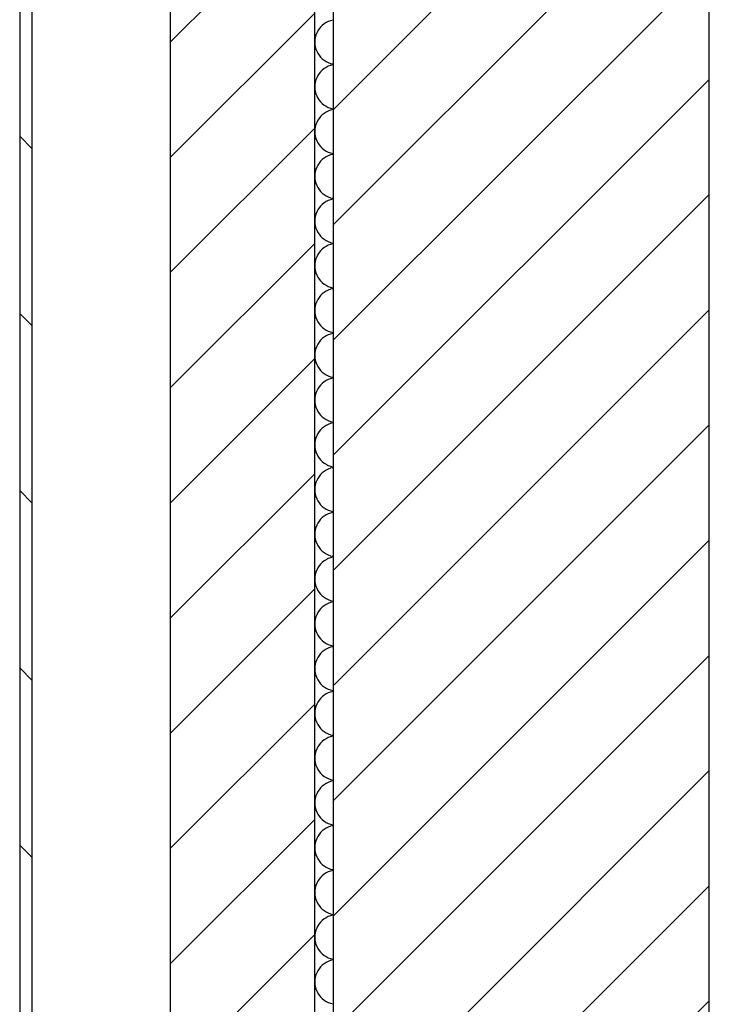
# Model space of a CAD drawing. Extents: x -73 to 359, y -4 to 85.
# Tile 29 of 149: x -32.829 to -32.279, y 38.5 to 39.286. Entities that reach past the tile are written whole.
import ezdxf

# ---------------------------------------------------------------- set-up
doc = ezdxf.new("R2010")
doc.units = 0
doc.header["$MEASUREMENT"] = 0
for name, color, linetype in [('0._EG_7_0', 7, 'Continuous'), ('0._EG_7_R_NT_AUSSENWAND', 7, 'Continuous'), ('0._EG_7_R_TR_AUSSENWAND', 7, 'Continuous')]:
    doc.layers.add(name, color=color, linetype=linetype)
pattern_1 = [(45, (0, 0), (-0.04596194, 0.04596194), [])]

# ---------------------------------------------------------------- blocks, each defined once
blk = doc.blocks.new('*X5', base_point=(-79.15539, -34.50649))
at = {"layer": '0._EG_7_R_TR_AUSSENWAND', "linetype": 'Continuous', "ltscale": 1000}
for p, q in [((-32.58987, 39.27842), (-32.5909, 39.27684)), ((-32.58868, 39.27987), (-32.58987, 39.27842)), ((-32.58734, 39.2812), (-32.58868, 39.27987)), ((-32.58587, 39.28237), (-32.58734, 39.2812)), ((-32.58429, 39.28339), (-32.58587, 39.28237)), ((-32.58261, 39.28423), (-32.58429, 39.28339)), ((-32.58084, 39.28489), (-32.58261, 39.28423)), ((-32.57902, 39.28536), (-32.58084, 39.28489)), ((-32.57869, 39.28541), (-32.57902, 39.28536)), ((-32.59293, 39.2716), (-32.59323, 39.26974)), ((-32.59244, 39.27341), (-32.59293, 39.2716)), ((-32.59176, 39.27517), (-32.59244, 39.27341)), ((-32.5909, 39.27684), (-32.59176, 39.27517)), ((-32.59323, 39.26974), (-32.59333, 39.26786)), ((-32.59333, 39.26786), (-32.59323, 39.26598)), ((-32.59323, 39.26598), (-32.59293, 39.26412)), ((-32.59293, 39.26412), (-32.59244, 39.2623)), ((-32.59244, 39.2623), (-32.59176, 39.26055)), ((-32.59176, 39.26055), (-32.5909, 39.25887)), ((-32.5909, 39.25887), (-32.58987, 39.2573)), ((-32.58987, 39.2573), (-32.58868, 39.25584)), ((-32.58868, 39.25584), (-32.58734, 39.25452)), ((-32.58734, 39.25452), (-32.58587, 39.25334)), ((-32.58587, 39.24666), (-32.58734, 39.24548)), ((-32.58587, 39.25334), (-32.58429, 39.25233)), ((-32.58429, 39.24767), (-32.58587, 39.24666)), ((-32.58429, 39.25233), (-32.58261, 39.25149)), ((-32.58261, 39.24851), (-32.58429, 39.24767)), ((-32.58261, 39.25149), (-32.58084, 39.25083)), ((-32.58084, 39.24917), (-32.58261, 39.24851)), ((-32.58084, 39.25083), (-32.57902, 39.25036)), ((-32.57902, 39.24964), (-32.58084, 39.24917)), ((-32.57902, 39.25036), (-32.57869, 39.25031)), ((-32.57869, 39.24969), (-32.57902, 39.24964)), ((-32.59176, 39.23945), (-32.59244, 39.2377)), ((-32.5909, 39.24113), (-32.59176, 39.23945)), ((-32.58987, 39.2427), (-32.5909, 39.24113)), ((-32.58868, 39.24416), (-32.58987, 39.2427)), ((-32.58734, 39.24548), (-32.58868, 39.24416)), ((-32.59323, 39.23402), (-32.59333, 39.23214)), ((-32.59333, 39.23214), (-32.59323, 39.23026)), ((-32.59293, 39.23588), (-32.59323, 39.23402)), ((-32.59244, 39.2377), (-32.59293, 39.23588)), ((-32.59323, 39.23026), (-32.59293, 39.2284)), ((-32.59293, 39.2284), (-32.59244, 39.22659)), ((-32.59244, 39.22659), (-32.59176, 39.22483)), ((-32.59176, 39.22483), (-32.5909, 39.22316)), ((-32.5909, 39.22316), (-32.58987, 39.22158)), ((-32.58987, 39.22158), (-32.58868, 39.22013)), ((-32.58868, 39.22013), (-32.58734, 39.2188)), ((-32.58734, 39.2188), (-32.58587, 39.21763)), ((-32.58587, 39.21763), (-32.58429, 39.21661)), ((-32.58429, 39.21661), (-32.58261, 39.21577)), ((-32.58261, 39.21577), (-32.58084, 39.21511)), ((-32.58084, 39.21511), (-32.57902, 39.21464)), ((-32.58868, 39.20844), (-32.58987, 39.20699)), ((-32.58734, 39.20977), (-32.58868, 39.20844)), ((-32.58587, 39.21094), (-32.58734, 39.20977)), ((-32.58429, 39.21196), (-32.58587, 39.21094)), ((-32.58261, 39.2128), (-32.58429, 39.21196)), ((-32.58084, 39.21346), (-32.58261, 39.2128)), ((-32.57902, 39.21393), (-32.58084, 39.21346)), ((-32.57902, 39.21464), (-32.57869, 39.21459)), ((-32.57869, 39.21398), (-32.57902, 39.21393)), ((-32.59293, 39.20017), (-32.59323, 39.19831)), ((-32.59244, 39.20198), (-32.59293, 39.20017)), ((-32.59176, 39.20374), (-32.59244, 39.20198)), ((-32.5909, 39.20541), (-32.59176, 39.20374)), ((-32.58987, 39.20699), (-32.5909, 39.20541)), ((-32.59323, 39.19831), (-32.59333, 39.19643)), ((-32.59333, 39.19643), (-32.59323, 39.19455)), ((-32.59323, 39.19455), (-32.59293, 39.19269)), ((-32.59293, 39.19269), (-32.59244, 39.19087)), ((-32.59244, 39.19087), (-32.59176, 39.18912)), ((-32.59176, 39.18912), (-32.5909, 39.18744)), ((-32.5909, 39.18744), (-32.58987, 39.18587)), ((-32.58987, 39.18587), (-32.58868, 39.18441)), ((-32.58868, 39.18441), (-32.58734, 39.18309)), ((-32.58734, 39.18309), (-32.58587, 39.18191)), ((-32.58587, 39.18191), (-32.58429, 39.1809)), ((-32.58429, 39.17624), (-32.58587, 39.17523)), ((-32.58429, 39.1809), (-32.58261, 39.18006)), ((-32.58261, 39.17708), (-32.58429, 39.17624)), ((-32.58261, 39.18006), (-32.58084, 39.1794)), ((-32.58084, 39.17774), (-32.58261, 39.17708)), ((-32.58084, 39.1794), (-32.57902, 39.17893)), ((-32.57902, 39.17822), (-32.58084, 39.17774)), ((-32.57902, 39.17893), (-32.57869, 39.17888)), ((-32.57869, 39.17826), (-32.57902, 39.17822)), ((-32.59176, 39.16802), (-32.59244, 39.16627)), ((-32.5909, 39.1697), (-32.59176, 39.16802)), ((-32.58987, 39.17127), (-32.5909, 39.1697)), ((-32.58868, 39.17273), (-32.58987, 39.17127)), ((-32.58734, 39.17405), (-32.58868, 39.17273)), ((-32.58587, 39.17523), (-32.58734, 39.17405)), ((-32.59323, 39.16259), (-32.59333, 39.16071)), ((-32.59333, 39.16071), (-32.59323, 39.15883)), ((-32.59293, 39.16445), (-32.59323, 39.16259)), ((-32.59244, 39.16627), (-32.59293, 39.16445)), ((-32.59323, 39.15883), (-32.59293, 39.15698)), ((-32.59293, 39.15698), (-32.59244, 39.15516)), ((-32.59244, 39.15516), (-32.59176, 39.1534)), ((-32.59176, 39.1534), (-32.5909, 39.15173)), ((-32.5909, 39.15173), (-32.58987, 39.15016)), ((-32.58987, 39.15016), (-32.58868, 39.1487)), ((-32.58868, 39.1487), (-32.58734, 39.14737)), ((-32.58734, 39.14737), (-32.58587, 39.1462)), ((-32.58587, 39.1462), (-32.58429, 39.14519)), ((-32.58429, 39.14519), (-32.58261, 39.14434)), ((-32.58261, 39.14434), (-32.58084, 39.14368)), ((-32.58868, 39.13702), (-32.58987, 39.13556)), ((-32.58734, 39.13834), (-32.58868, 39.13702)), ((-32.58587, 39.13951), (-32.58734, 39.13834)), ((-32.58429, 39.14053), (-32.58587, 39.13951)), ((-32.58261, 39.14137), (-32.58429, 39.14053)), ((-32.58084, 39.14203), (-32.58261, 39.14137)), ((-32.58084, 39.14368), (-32.57902, 39.14321)), ((-32.57902, 39.1425), (-32.58084, 39.14203)), ((-32.57902, 39.14321), (-32.57869, 39.14316)), ((-32.57869, 39.14255), (-32.57902, 39.1425)), ((-32.59293, 39.12874), (-32.59323, 39.12688)), ((-32.59244, 39.13055), (-32.59293, 39.12874)), ((-32.59176, 39.13231), (-32.59244, 39.13055)), ((-32.5909, 39.13398), (-32.59176, 39.13231)), ((-32.58987, 39.13556), (-32.5909, 39.13398)), ((-32.59323, 39.12688), (-32.59333, 39.125)), ((-32.59333, 39.125), (-32.59323, 39.12312)), ((-32.59323, 39.12312), (-32.59293, 39.12126)), ((-32.59293, 39.12126), (-32.59244, 39.11945)), ((-32.59244, 39.11945), (-32.59176, 39.11769)), ((-32.59176, 39.11769), (-32.5909, 39.11602)), ((-32.5909, 39.11602), (-32.58987, 39.11444)), ((-32.58987, 39.11444), (-32.58868, 39.11298)), ((-32.58868, 39.11298), (-32.58734, 39.11166)), ((-32.58734, 39.11166), (-32.58587, 39.11049)), ((-32.58587, 39.11049), (-32.58429, 39.10947)), ((-32.58429, 39.10947), (-32.58261, 39.10863)), ((-32.58261, 39.10566), (-32.58429, 39.10481)), ((-32.58261, 39.10863), (-32.58084, 39.10797)), ((-32.58084, 39.10632), (-32.58261, 39.10566)), ((-32.58084, 39.10797), (-32.57902, 39.1075)), ((-32.57902, 39.10679), (-32.58084, 39.10632)), ((-32.57902, 39.1075), (-32.57869, 39.10745)), ((-32.57869, 39.10684), (-32.57902, 39.10679)), ((-32.5909, 39.09827), (-32.59176, 39.0966)), ((-32.58987, 39.09984), (-32.5909, 39.09827)), ((-32.58868, 39.1013), (-32.58987, 39.09984)), ((-32.58734, 39.10263), (-32.58868, 39.1013)), ((-32.58587, 39.1038), (-32.58734, 39.10263)), ((-32.58429, 39.10481), (-32.58587, 39.1038)), ((-32.59323, 39.09117), (-32.59333, 39.08929)), ((-32.59333, 39.08929), (-32.59323, 39.08741)), ((-32.59293, 39.09302), (-32.59323, 39.09117)), ((-32.59244, 39.09484), (-32.59293, 39.09302)), ((-32.59176, 39.0966), (-32.59244, 39.09484)), ((-32.59323, 39.08741), (-32.59293, 39.08555)), ((-32.59293, 39.08555), (-32.59244, 39.08373)), ((-32.59244, 39.08373), (-32.59176, 39.08198)), ((-32.59176, 39.08198), (-32.5909, 39.0803)), ((-32.5909, 39.0803), (-32.58987, 39.07873)), ((-32.58987, 39.07873), (-32.58868, 39.07727)), ((-32.58868, 39.07727), (-32.58734, 39.07595)), ((-32.58734, 39.07595), (-32.58587, 39.07477)), ((-32.58587, 39.07477), (-32.58429, 39.07376)), ((-32.58429, 39.07376), (-32.58261, 39.07292)), ((-32.58734, 39.06691), (-32.58868, 39.06559)), ((-32.58587, 39.06809), (-32.58734, 39.06691)), ((-32.58429, 39.0691), (-32.58587, 39.06809)), ((-32.58261, 39.06994), (-32.58429, 39.0691)), ((-32.58261, 39.07292), (-32.58084, 39.07226)), ((-32.58084, 39.0706), (-32.58261, 39.06994)), ((-32.58084, 39.07226), (-32.57902, 39.07178)), ((-32.57902, 39.07107), (-32.58084, 39.0706)), ((-32.57902, 39.07178), (-32.57869, 39.07174)), ((-32.57869, 39.07112), (-32.57902, 39.07107)), ((-32.59244, 39.05913), (-32.59293, 39.05731)), ((-32.59176, 39.06088), (-32.59244, 39.05913)), ((-32.5909, 39.06256), (-32.59176, 39.06088)), ((-32.58987, 39.06413), (-32.5909, 39.06256)), ((-32.58868, 39.06559), (-32.58987, 39.06413)), ((-32.59323, 39.05545), (-32.59333, 39.05357)), ((-32.59333, 39.05357), (-32.59323, 39.05169)), ((-32.59293, 39.05731), (-32.59323, 39.05545)), ((-32.59323, 39.05169), (-32.59293, 39.04983)), ((-32.59293, 39.04983), (-32.59244, 39.04802)), ((-32.59244, 39.04802), (-32.59176, 39.04626)), ((-32.59176, 39.04626), (-32.5909, 39.04459)), ((-32.5909, 39.04459), (-32.58987, 39.04301)), ((-32.58987, 39.04301), (-32.58868, 39.04156)), ((-32.58868, 39.04156), (-32.58734, 39.04023)), ((-32.58734, 39.04023), (-32.58587, 39.03906)), ((-32.58587, 39.03906), (-32.58429, 39.03804)), ((-32.58429, 39.03804), (-32.58261, 39.0372)), ((-32.58261, 39.0372), (-32.58084, 39.03654)), ((-32.58084, 39.03489), (-32.58261, 39.03423)), ((-32.58084, 39.03654), (-32.57902, 39.03607)), ((-32.57902, 39.03536), (-32.58084, 39.03489)), ((-32.57902, 39.03607), (-32.57869, 39.03602)), ((-32.57869, 39.03541), (-32.57902, 39.03536)), ((-32.5909, 39.02684), (-32.59176, 39.02517)), ((-32.58987, 39.02842), (-32.5909, 39.02684)), ((-32.58868, 39.02987), (-32.58987, 39.02842)), ((-32.58734, 39.0312), (-32.58868, 39.02987)), ((-32.58587, 39.03237), (-32.58734, 39.0312)), ((-32.58429, 39.03339), (-32.58587, 39.03237)), ((-32.58261, 39.03423), (-32.58429, 39.03339)), ((-32.59323, 39.01974), (-32.59333, 39.01786)), ((-32.59293, 39.0216), (-32.59323, 39.01974)), ((-32.59244, 39.02341), (-32.59293, 39.0216)), ((-32.59176, 39.02517), (-32.59244, 39.02341)), ((-32.59333, 39.01786), (-32.59323, 39.01598)), ((-32.59323, 39.01598), (-32.59293, 39.01412)), ((-32.59293, 39.01412), (-32.59244, 39.0123)), ((-32.59244, 39.0123), (-32.59176, 39.01055)), ((-32.59176, 39.01055), (-32.5909, 39.00887)), ((-32.5909, 39.00887), (-32.58987, 39.0073)), ((-32.58987, 39.0073), (-32.58868, 39.00584)), ((-32.58868, 39.00584), (-32.58734, 39.00452)), ((-32.58734, 39.00452), (-32.58587, 39.00334)), ((-32.58587, 39.00334), (-32.58429, 39.00233)), ((-32.58734, 38.99548), (-32.58868, 38.99416)), ((-32.58587, 38.99666), (-32.58734, 38.99548)), ((-32.58429, 38.99767), (-32.58587, 38.99666)), ((-32.58429, 39.00233), (-32.58261, 39.00149)), ((-32.58261, 38.99851), (-32.58429, 38.99767)), ((-32.58261, 39.00149), (-32.58084, 39.00083)), ((-32.58084, 38.99917), (-32.58261, 38.99851)), ((-32.58084, 39.00083), (-32.57902, 39.00036)), ((-32.57902, 38.99964), (-32.58084, 38.99917)), ((-32.57902, 39.00036), (-32.57869, 39.00031)), ((-32.57869, 38.99969), (-32.57902, 38.99964)), ((-32.59244, 38.9877), (-32.59293, 38.98588)), ((-32.59176, 38.98945), (-32.59244, 38.9877)), ((-32.5909, 38.99113), (-32.59176, 38.98945)), ((-32.58987, 38.9927), (-32.5909, 38.99113)), ((-32.58868, 38.99416), (-32.58987, 38.9927)), ((-32.59323, 38.98402), (-32.59333, 38.98214)), ((-32.59333, 38.98214), (-32.59323, 38.98026)), ((-32.59293, 38.98588), (-32.59323, 38.98402)), ((-32.59323, 38.98026), (-32.59293, 38.9784)), ((-32.59293, 38.9784), (-32.59244, 38.97659)), ((-32.59244, 38.97659), (-32.59176, 38.97483)), ((-32.59176, 38.97483), (-32.5909, 38.97316)), ((-32.5909, 38.97316), (-32.58987, 38.97158)), ((-32.58987, 38.97158), (-32.58868, 38.97013)), ((-32.58868, 38.97013), (-32.58734, 38.9688)), ((-32.58734, 38.9688), (-32.58587, 38.96763)), ((-32.58587, 38.96763), (-32.58429, 38.96661)), ((-32.58429, 38.96661), (-32.58261, 38.96577)), ((-32.58261, 38.96577), (-32.58084, 38.96511)), ((-32.58084, 38.96511), (-32.57902, 38.96464)), ((-32.57902, 38.96393), (-32.58084, 38.96346)), ((-32.57902, 38.96464), (-32.57869, 38.96459)), ((-32.57869, 38.96398), (-32.57902, 38.96393)), ((-32.58987, 38.95699), (-32.5909, 38.95541)), ((-32.58868, 38.95844), (-32.58987, 38.95699)), ((-32.58734, 38.95977), (-32.58868, 38.95844)), ((-32.58587, 38.96094), (-32.58734, 38.95977)), ((-32.58429, 38.96196), (-32.58587, 38.96094)), ((-32.58261, 38.9628), (-32.58429, 38.96196)), ((-32.58084, 38.96346), (-32.58261, 38.9628)), ((-32.59323, 38.94831), (-32.59333, 38.94643)), ((-32.59293, 38.95017), (-32.59323, 38.94831)), ((-32.59244, 38.95198), (-32.59293, 38.95017)), ((-32.59176, 38.95374), (-32.59244, 38.95198)), ((-32.5909, 38.95541), (-32.59176, 38.95374)), ((-32.59333, 38.94643), (-32.59323, 38.94455)), ((-32.59323, 38.94455), (-32.59293, 38.94269)), ((-32.59293, 38.94269), (-32.59244, 38.94087)), ((-32.59244, 38.94087), (-32.59176, 38.93912)), ((-32.59176, 38.93912), (-32.5909, 38.93744)), ((-32.5909, 38.93744), (-32.58987, 38.93587)), ((-32.58987, 38.93587), (-32.58868, 38.93441)), ((-32.58868, 38.93441), (-32.58734, 38.93309)), ((-32.58734, 38.93309), (-32.58587, 38.93191)), ((-32.58587, 38.92523), (-32.58734, 38.92405)), ((-32.58587, 38.93191), (-32.58429, 38.9309)), ((-32.58429, 38.92624), (-32.58587, 38.92523)), ((-32.58429, 38.9309), (-32.58261, 38.93006)), ((-32.58261, 38.92708), (-32.58429, 38.92624)), ((-32.58261, 38.93006), (-32.58084, 38.9294)), ((-32.58084, 38.92774), (-32.58261, 38.92708)), ((-32.58084, 38.9294), (-32.57902, 38.92893)), ((-32.57902, 38.92822), (-32.58084, 38.92774)), ((-32.57902, 38.92893), (-32.57869, 38.92888)), ((-32.57869, 38.92826), (-32.57902, 38.92822)), ((-32.59176, 38.91802), (-32.59244, 38.91627)), ((-32.5909, 38.9197), (-32.59176, 38.91802)), ((-32.58987, 38.92127), (-32.5909, 38.9197)), ((-32.58868, 38.92273), (-32.58987, 38.92127)), ((-32.58734, 38.92405), (-32.58868, 38.92273)), ((-32.59323, 38.91259), (-32.59333, 38.91071)), ((-32.59333, 38.91071), (-32.59323, 38.90883)), ((-32.59293, 38.91445), (-32.59323, 38.91259)), ((-32.59323, 38.90883), (-32.59293, 38.90698)), ((-32.59244, 38.91627), (-32.59293, 38.91445)), ((-32.59293, 38.90698), (-32.59244, 38.90516)), ((-32.59244, 38.90516), (-32.59176, 38.9034)), ((-32.59176, 38.9034), (-32.5909, 38.90173)), ((-32.5909, 38.90173), (-32.58987, 38.90016)), ((-32.58987, 38.90016), (-32.58868, 38.8987)), ((-32.58868, 38.8987), (-32.58734, 38.89737)), ((-32.58734, 38.89737), (-32.58587, 38.8962)), ((-32.58587, 38.8962), (-32.58429, 38.89519)), ((-32.58429, 38.89519), (-32.58261, 38.89434)), ((-32.58261, 38.89434), (-32.58084, 38.89368)), ((-32.58084, 38.89368), (-32.57902, 38.89321)), ((-32.57902, 38.89321), (-32.57869, 38.89316)), ((-32.58987, 38.88556), (-32.5909, 38.88398)), ((-32.58868, 38.88702), (-32.58987, 38.88556)), ((-32.58734, 38.88834), (-32.58868, 38.88702)), ((-32.58587, 38.88951), (-32.58734, 38.88834)), ((-32.58429, 38.89053), (-32.58587, 38.88951)), ((-32.58261, 38.89137), (-32.58429, 38.89053)), ((-32.58084, 38.89203), (-32.58261, 38.89137)), ((-32.57902, 38.8925), (-32.58084, 38.89203)), ((-32.57869, 38.89255), (-32.57902, 38.8925)), ((-32.59293, 38.87874), (-32.59323, 38.87688)), ((-32.59244, 38.88055), (-32.59293, 38.87874)), ((-32.59176, 38.88231), (-32.59244, 38.88055)), ((-32.5909, 38.88398), (-32.59176, 38.88231)), ((-32.59323, 38.87688), (-32.59333, 38.875)), ((-32.59333, 38.875), (-32.59323, 38.87312)), ((-32.59323, 38.87312), (-32.59293, 38.87126)), ((-32.59293, 38.87126), (-32.59244, 38.86945)), ((-32.59244, 38.86945), (-32.59176, 38.86769)), ((-32.59176, 38.86769), (-32.5909, 38.86602)), ((-32.5909, 38.86602), (-32.58987, 38.86444)), ((-32.58987, 38.86444), (-32.58868, 38.86298)), ((-32.58868, 38.86298), (-32.58734, 38.86166)), ((-32.58734, 38.86166), (-32.58587, 38.86049)), ((-32.58587, 38.8538), (-32.58734, 38.85263)), ((-32.58587, 38.86049), (-32.58429, 38.85947)), ((-32.58429, 38.85481), (-32.58587, 38.8538)), ((-32.58429, 38.85947), (-32.58261, 38.85863)), ((-32.58261, 38.85566), (-32.58429, 38.85481)), ((-32.58261, 38.85863), (-32.58084, 38.85797)), ((-32.58084, 38.85632), (-32.58261, 38.85566)), ((-32.58084, 38.85797), (-32.57902, 38.8575)), ((-32.57902, 38.85679), (-32.58084, 38.85632)), ((-32.57902, 38.8575), (-32.57869, 38.85745)), ((-32.57869, 38.85684), (-32.57902, 38.85679)), ((-32.59176, 38.8466), (-32.59244, 38.84484)), ((-32.5909, 38.84827), (-32.59176, 38.8466)), ((-32.58987, 38.84984), (-32.5909, 38.84827)), ((-32.58868, 38.8513), (-32.58987, 38.84984)), ((-32.58734, 38.85263), (-32.58868, 38.8513)), ((-32.59323, 38.84117), (-32.59333, 38.83929)), ((-32.59333, 38.83929), (-32.59323, 38.83741)), ((-32.59293, 38.84302), (-32.59323, 38.84117)), ((-32.59244, 38.84484), (-32.59293, 38.84302)), ((-32.59323, 38.83741), (-32.59293, 38.83555)), ((-32.59293, 38.83555), (-32.59244, 38.83373)), ((-32.59244, 38.83373), (-32.59176, 38.83198)), ((-32.59176, 38.83198), (-32.5909, 38.8303)), ((-32.5909, 38.8303), (-32.58987, 38.82873)), ((-32.58987, 38.82873), (-32.58868, 38.82727)), ((-32.58868, 38.82727), (-32.58734, 38.82595)), ((-32.58734, 38.82595), (-32.58587, 38.82477)), ((-32.58587, 38.82477), (-32.58429, 38.82376)), ((-32.58429, 38.82376), (-32.58261, 38.82292)), ((-32.58261, 38.82292), (-32.58084, 38.82226)), ((-32.58084, 38.82226), (-32.57902, 38.82178)), ((-32.58868, 38.81559), (-32.58987, 38.81413)), ((-32.58734, 38.81691), (-32.58868, 38.81559)), ((-32.58587, 38.81809), (-32.58734, 38.81691)), ((-32.58429, 38.8191), (-32.58587, 38.81809)), ((-32.58261, 38.81994), (-32.58429, 38.8191)), ((-32.58084, 38.8206), (-32.58261, 38.81994)), ((-32.57902, 38.82107), (-32.58084, 38.8206)), ((-32.57902, 38.82178), (-32.57869, 38.82174)), ((-32.57869, 38.82112), (-32.57902, 38.82107)), ((-32.59293, 38.80731), (-32.59323, 38.80545)), ((-32.59244, 38.80913), (-32.59293, 38.80731)), ((-32.59176, 38.81088), (-32.59244, 38.80913)), ((-32.5909, 38.81256), (-32.59176, 38.81088)), ((-32.58987, 38.81413), (-32.5909, 38.81256)), ((-32.59323, 38.80545), (-32.59333, 38.80357)), ((-32.59333, 38.80357), (-32.59323, 38.80169)), ((-32.59323, 38.80169), (-32.59293, 38.79983)), ((-32.59293, 38.79983), (-32.59244, 38.79802)), ((-32.59244, 38.79802), (-32.59176, 38.79626)), ((-32.59176, 38.79626), (-32.5909, 38.79459)), ((-32.5909, 38.79459), (-32.58987, 38.79301)), ((-32.58987, 38.79301), (-32.58868, 38.79156)), ((-32.58868, 38.79156), (-32.58734, 38.79023)), ((-32.58734, 38.79023), (-32.58587, 38.78906)), ((-32.58587, 38.78906), (-32.58429, 38.78804)), ((-32.58429, 38.78339), (-32.58587, 38.78237)), ((-32.58429, 38.78804), (-32.58261, 38.7872)), ((-32.58261, 38.78423), (-32.58429, 38.78339)), ((-32.58261, 38.7872), (-32.58084, 38.78654)), ((-32.58084, 38.78489), (-32.58261, 38.78423)), ((-32.58084, 38.78654), (-32.57902, 38.78607)), ((-32.57902, 38.78536), (-32.58084, 38.78489)), ((-32.57902, 38.78607), (-32.57869, 38.78602)), ((-32.57869, 38.78541), (-32.57902, 38.78536)), ((-32.59176, 38.77517), (-32.59244, 38.77341)), ((-32.5909, 38.77684), (-32.59176, 38.77517)), ((-32.58987, 38.77842), (-32.5909, 38.77684)), ((-32.58868, 38.77987), (-32.58987, 38.77842)), ((-32.58734, 38.7812), (-32.58868, 38.77987)), ((-32.58587, 38.78237), (-32.58734, 38.7812)), ((-32.59323, 38.76974), (-32.59333, 38.76786)), ((-32.59333, 38.76786), (-32.59323, 38.76598)), ((-32.59293, 38.7716), (-32.59323, 38.76974)), ((-32.59244, 38.77341), (-32.59293, 38.7716)), ((-32.59323, 38.76598), (-32.59293, 38.76412)), ((-32.59293, 38.76412), (-32.59244, 38.7623)), ((-32.59244, 38.7623), (-32.59176, 38.76055)), ((-32.59176, 38.76055), (-32.5909, 38.75887)), ((-32.5909, 38.75887), (-32.58987, 38.7573)), ((-32.58987, 38.7573), (-32.58868, 38.75584)), ((-32.58868, 38.75584), (-32.58734, 38.75452)), ((-32.58734, 38.75452), (-32.58587, 38.75334)), ((-32.58587, 38.75334), (-32.58429, 38.75233)), ((-32.58429, 38.75233), (-32.58261, 38.75149)), ((-32.58261, 38.75149), (-32.58084, 38.75083)), ((-32.58868, 38.74416), (-32.58987, 38.7427)), ((-32.58734, 38.74548), (-32.58868, 38.74416)), ((-32.58587, 38.74666), (-32.58734, 38.74548)), ((-32.58429, 38.74767), (-32.58587, 38.74666)), ((-32.58261, 38.74851), (-32.58429, 38.74767)), ((-32.58084, 38.74917), (-32.58261, 38.74851)), ((-32.58084, 38.75083), (-32.57902, 38.75036)), ((-32.57902, 38.74964), (-32.58084, 38.74917)), ((-32.57902, 38.75036), (-32.57869, 38.75031)), ((-32.57869, 38.74969), (-32.57902, 38.74964)), ((-32.59293, 38.73588), (-32.59323, 38.73402)), ((-32.59244, 38.7377), (-32.59293, 38.73588)), ((-32.59176, 38.73945), (-32.59244, 38.7377)), ((-32.5909, 38.74113), (-32.59176, 38.73945)), ((-32.58987, 38.7427), (-32.5909, 38.74113)), ((-32.59323, 38.73402), (-32.59333, 38.73214)), ((-32.59333, 38.73214), (-32.59323, 38.73026)), ((-32.59323, 38.73026), (-32.59293, 38.7284)), ((-32.59293, 38.7284), (-32.59244, 38.72659)), ((-32.59244, 38.72659), (-32.59176, 38.72483)), ((-32.59176, 38.72483), (-32.5909, 38.72316)), ((-32.5909, 38.72316), (-32.58987, 38.72158)), ((-32.58987, 38.72158), (-32.58868, 38.72013)), ((-32.58868, 38.72013), (-32.58734, 38.7188)), ((-32.58734, 38.7188), (-32.58587, 38.71763)), ((-32.58587, 38.71763), (-32.58429, 38.71661)), ((-32.58429, 38.71661), (-32.58261, 38.71577)), ((-32.58261, 38.7128), (-32.58429, 38.71196)), ((-32.58261, 38.71577), (-32.58084, 38.71511)), ((-32.58084, 38.71346), (-32.58261, 38.7128)), ((-32.58084, 38.71511), (-32.57902, 38.71464)), ((-32.57902, 38.71393), (-32.58084, 38.71346)), ((-32.57902, 38.71464), (-32.57869, 38.71459)), ((-32.57869, 38.71398), (-32.57902, 38.71393)), ((-32.5909, 38.70541), (-32.59176, 38.70374)), ((-32.58987, 38.70699), (-32.5909, 38.70541)), ((-32.58868, 38.70844), (-32.58987, 38.70699)), ((-32.58734, 38.70977), (-32.58868, 38.70844)), ((-32.58587, 38.71094), (-32.58734, 38.70977)), ((-32.58429, 38.71196), (-32.58587, 38.71094)), ((-32.59323, 38.69831), (-32.59333, 38.69643)), ((-32.59333, 38.69643), (-32.59323, 38.69455)), ((-32.59293, 38.70017), (-32.59323, 38.69831)), ((-32.59244, 38.70198), (-32.59293, 38.70017)), ((-32.59176, 38.70374), (-32.59244, 38.70198)), ((-32.59323, 38.69455), (-32.59293, 38.69269)), ((-32.59293, 38.69269), (-32.59244, 38.69087)), ((-32.59244, 38.69087), (-32.59176, 38.68912)), ((-32.59176, 38.68912), (-32.5909, 38.68744)), ((-32.5909, 38.68744), (-32.58987, 38.68587)), ((-32.58987, 38.68587), (-32.58868, 38.68441)), ((-32.58868, 38.68441), (-32.58734, 38.68309)), ((-32.58734, 38.68309), (-32.58587, 38.68191)), ((-32.58587, 38.68191), (-32.58429, 38.6809)), ((-32.58429, 38.6809), (-32.58261, 38.68006)), ((-32.58734, 38.67405), (-32.58868, 38.67273)), ((-32.58587, 38.67523), (-32.58734, 38.67405)), ((-32.58429, 38.67624), (-32.58587, 38.67523)), ((-32.58261, 38.67708), (-32.58429, 38.67624)), ((-32.58261, 38.68006), (-32.58084, 38.6794)), ((-32.58084, 38.67774), (-32.58261, 38.67708)), ((-32.58084, 38.6794), (-32.57902, 38.67893)), ((-32.57902, 38.67822), (-32.58084, 38.67774)), ((-32.57902, 38.67893), (-32.57869, 38.67888)), ((-32.57869, 38.67826), (-32.57902, 38.67822)), ((-32.59244, 38.66627), (-32.59293, 38.66445)), ((-32.59176, 38.66802), (-32.59244, 38.66627)), ((-32.5909, 38.6697), (-32.59176, 38.66802)), ((-32.58987, 38.67127), (-32.5909, 38.6697)), ((-32.58868, 38.67273), (-32.58987, 38.67127)), ((-32.59323, 38.66259), (-32.59333, 38.66071)), ((-32.59333, 38.66071), (-32.59323, 38.65883)), ((-32.59293, 38.66445), (-32.59323, 38.66259)), ((-32.59323, 38.65883), (-32.59293, 38.65698)), ((-32.59293, 38.65698), (-32.59244, 38.65516)), ((-32.59244, 38.65516), (-32.59176, 38.6534)), ((-32.59176, 38.6534), (-32.5909, 38.65173)), ((-32.5909, 38.65173), (-32.58987, 38.65016)), ((-32.58987, 38.65016), (-32.58868, 38.6487)), ((-32.58868, 38.6487), (-32.58734, 38.64737)), ((-32.58734, 38.64737), (-32.58587, 38.6462)), ((-32.58587, 38.6462), (-32.58429, 38.64519)), ((-32.58429, 38.64519), (-32.58261, 38.64434)), ((-32.58261, 38.64434), (-32.58084, 38.64368)), ((-32.58084, 38.64203), (-32.58261, 38.64137)), ((-32.58084, 38.64368), (-32.57902, 38.64321)), ((-32.57902, 38.6425), (-32.58084, 38.64203)), ((-32.57902, 38.64321), (-32.57869, 38.64316)), ((-32.57869, 38.64255), (-32.57902, 38.6425)), ((-32.5909, 38.63398), (-32.59176, 38.63231)), ((-32.58987, 38.63556), (-32.5909, 38.63398)), ((-32.58868, 38.63702), (-32.58987, 38.63556)), ((-32.58734, 38.63834), (-32.58868, 38.63702)), ((-32.58587, 38.63951), (-32.58734, 38.63834)), ((-32.58429, 38.64053), (-32.58587, 38.63951)), ((-32.58261, 38.64137), (-32.58429, 38.64053)), ((-32.59323, 38.62688), (-32.59333, 38.625)), ((-32.59293, 38.62874), (-32.59323, 38.62688)), ((-32.59244, 38.63055), (-32.59293, 38.62874)), ((-32.59176, 38.63231), (-32.59244, 38.63055)), ((-32.59333, 38.625), (-32.59323, 38.62312)), ((-32.59323, 38.62312), (-32.59293, 38.62126)), ((-32.59293, 38.62126), (-32.59244, 38.61945)), ((-32.59244, 38.61945), (-32.59176, 38.61769)), ((-32.59176, 38.61769), (-32.5909, 38.61602)), ((-32.5909, 38.61602), (-32.58987, 38.61444)), ((-32.58987, 38.61444), (-32.58868, 38.61298)), ((-32.58868, 38.61298), (-32.58734, 38.61166)), ((-32.58734, 38.61166), (-32.58587, 38.61049)), ((-32.58587, 38.61049), (-32.58429, 38.60947)), ((-32.58734, 38.60263), (-32.58868, 38.6013)), ((-32.58587, 38.6038), (-32.58734, 38.60263)), ((-32.58429, 38.60481), (-32.58587, 38.6038)), ((-32.58429, 38.60947), (-32.58261, 38.60863)), ((-32.58261, 38.60566), (-32.58429, 38.60481)), ((-32.58261, 38.60863), (-32.58084, 38.60797)), ((-32.58084, 38.60632), (-32.58261, 38.60566)), ((-32.58084, 38.60797), (-32.57902, 38.6075)), ((-32.57902, 38.60679), (-32.58084, 38.60632)), ((-32.57902, 38.6075), (-32.57869, 38.60745)), ((-32.57869, 38.60684), (-32.57902, 38.60679)), ((-32.59244, 38.59484), (-32.59293, 38.59302)), ((-32.59176, 38.5966), (-32.59244, 38.59484)), ((-32.5909, 38.59827), (-32.59176, 38.5966)), ((-32.58987, 38.59984), (-32.5909, 38.59827)), ((-32.58868, 38.6013), (-32.58987, 38.59984)), ((-32.59323, 38.59117), (-32.59333, 38.58929)), ((-32.59333, 38.58929), (-32.59323, 38.58741)), ((-32.59293, 38.59302), (-32.59323, 38.59117)), ((-32.59323, 38.58741), (-32.59293, 38.58555)), ((-32.59293, 38.58555), (-32.59244, 38.58373)), ((-32.59244, 38.58373), (-32.59176, 38.58198)), ((-32.59176, 38.58198), (-32.5909, 38.5803)), ((-32.5909, 38.5803), (-32.58987, 38.57873)), ((-32.58987, 38.57873), (-32.58868, 38.57727)), ((-32.58868, 38.57727), (-32.58734, 38.57595)), ((-32.58734, 38.57595), (-32.58587, 38.57477)), ((-32.58587, 38.57477), (-32.58429, 38.57376)), ((-32.58429, 38.57376), (-32.58261, 38.57292)), ((-32.58261, 38.57292), (-32.58084, 38.57226)), ((-32.58084, 38.57226), (-32.57902, 38.57178)), ((-32.57902, 38.57107), (-32.58084, 38.5706)), ((-32.57902, 38.57178), (-32.57869, 38.57174)), ((-32.57869, 38.57112), (-32.57902, 38.57107)), ((-32.58987, 38.56413), (-32.5909, 38.56256)), ((-32.58868, 38.56559), (-32.58987, 38.56413)), ((-32.58734, 38.56691), (-32.58868, 38.56559)), ((-32.58587, 38.56809), (-32.58734, 38.56691)), ((-32.58429, 38.5691), (-32.58587, 38.56809)), ((-32.58261, 38.56994), (-32.58429, 38.5691)), ((-32.58084, 38.5706), (-32.58261, 38.56994)), ((-32.59323, 38.55545), (-32.59333, 38.55357)), ((-32.59293, 38.55731), (-32.59323, 38.55545)), ((-32.59244, 38.55913), (-32.59293, 38.55731)), ((-32.59176, 38.56088), (-32.59244, 38.55913)), ((-32.5909, 38.56256), (-32.59176, 38.56088)), ((-32.59333, 38.55357), (-32.59323, 38.55169)), ((-32.59323, 38.55169), (-32.59293, 38.54983)), ((-32.59293, 38.54983), (-32.59244, 38.54802)), ((-32.59244, 38.54802), (-32.59176, 38.54626)), ((-32.59176, 38.54626), (-32.5909, 38.54459)), ((-32.5909, 38.54459), (-32.58987, 38.54301)), ((-32.58987, 38.54301), (-32.58868, 38.54156)), ((-32.58868, 38.54156), (-32.58734, 38.54023)), ((-32.58734, 38.54023), (-32.58587, 38.53906)), ((-32.58587, 38.53237), (-32.58734, 38.5312)), ((-32.58587, 38.53906), (-32.58429, 38.53804)), ((-32.58429, 38.53339), (-32.58587, 38.53237)), ((-32.58429, 38.53804), (-32.58261, 38.5372)), ((-32.58261, 38.53423), (-32.58429, 38.53339)), ((-32.58261, 38.5372), (-32.58084, 38.53654)), ((-32.58084, 38.53489), (-32.58261, 38.53423)), ((-32.58084, 38.53654), (-32.57902, 38.53607)), ((-32.57902, 38.53536), (-32.58084, 38.53489)), ((-32.57902, 38.53607), (-32.57869, 38.53602)), ((-32.57869, 38.53541), (-32.57902, 38.53536)), ((-32.59176, 38.52517), (-32.59244, 38.52341)), ((-32.5909, 38.52684), (-32.59176, 38.52517)), ((-32.58987, 38.52842), (-32.5909, 38.52684)), ((-32.58868, 38.52987), (-32.58987, 38.52842)), ((-32.58734, 38.5312), (-32.58868, 38.52987)), ((-32.59323, 38.51974), (-32.59333, 38.51786)), ((-32.59333, 38.51786), (-32.59323, 38.51598)), ((-32.59293, 38.5216), (-32.59323, 38.51974)), ((-32.59323, 38.51598), (-32.59293, 38.51412)), ((-32.59244, 38.52341), (-32.59293, 38.5216)), ((-32.59293, 38.51412), (-32.59244, 38.5123)), ((-32.59244, 38.5123), (-32.59176, 38.51055)), ((-32.59176, 38.51055), (-32.5909, 38.50887)), ((-32.5909, 38.50887), (-32.58987, 38.5073)), ((-32.58987, 38.5073), (-32.58868, 38.50584)), ((-32.58868, 38.50584), (-32.58734, 38.50452)), ((-32.58734, 38.50452), (-32.58587, 38.50334)), ((-32.58587, 38.50334), (-32.58429, 38.50233)), ((-32.58429, 38.50233), (-32.58261, 38.50149)), ((-32.58261, 38.50149), (-32.58084, 38.50083)), ((-32.58084, 38.50083), (-32.57902, 38.50036)), ((-32.57902, 38.50036), (-32.57869, 38.50031))]:
    blk.add_line(p, q, dxfattribs=at)

msp = doc.modelspace()

# ---------------------------------------------------------------- hatches: boundary and pattern name
at = {"layer": '0._EG_7_R_NT_AUSSENWAND', "linetype": 'Continuous', "ltscale": 1000}
h = msp.add_hatch(dxfattribs=at)
h.set_pattern_fill('MW_Porenbeton_0007', color=256, style=0, pattern_type=2)
h.set_pattern_definition([(135, (0, 0), (0.07071068, 0.07071068), [])])
h.paths.add_polyline_path([(-32.82869, 41.745), (-32.82869, 32.515), (-32.81869, 32.525), (-32.81869, 41.735)], flags=0)
at = {"layer": '0._EG_7_R_TR_AUSSENWAND', "linetype": 'Continuous', "ltscale": 1000}
h = msp.add_hatch(dxfattribs=at)
h.set_pattern_fill('MW_Kalksandstein_0007', color=256, style=0, pattern_type=2)
h.set_pattern_definition(pattern_1)
h.paths.add_polyline_path([(-32.70869, 41.625), (-32.70869, 32.635), (-32.59369, 32.75), (-32.59369, 41.51)], flags=0)
h = msp.add_hatch(dxfattribs=at)
h.set_pattern_fill('MW_Kalksandstein_0007', color=256, style=0, pattern_type=2)
h.set_pattern_definition(pattern_1)
h.paths.add_polyline_path([(-32.57869, 41.495), (-32.57869, 32.765), (-32.27869, 33.065), (-32.27869, 41.195)], flags=0)

# ---------------------------------------------------------------- linework, layer by layer
at = {"layer": '0._EG_7_R_NT_AUSSENWAND', "linetype": 'Continuous', "ltscale": 1000}
for p, q in [((-32.82869, 41.745), (-32.82869, 32.515)), ((-32.81869, 32.525), (-32.81869, 41.735))]:
    msp.add_line(p, q, dxfattribs=at)
at = {"layer": '0._EG_7_R_TR_AUSSENWAND', "linetype": 'Continuous', "ltscale": 1000}
for p, q in [((-32.70869, 41.625), (-32.70869, 32.635)), ((-32.59369, 41.51), (-32.59369, 32.75)), ((-32.57869, 41.495), (-32.57869, 32.765)), ((-32.27869, 33.065), (-32.27869, 41.195))]:
    msp.add_line(p, q, dxfattribs=at)

# ---------------------------------------------------------------- block references
at = {"layer": '0._EG_7_0', "linetype": 'Continuous', "ltscale": 1000}
msp.add_blockref('*X5', (-79.15539, -34.50649), dxfattribs=at)

doc.saveas('drawing.dxf')
